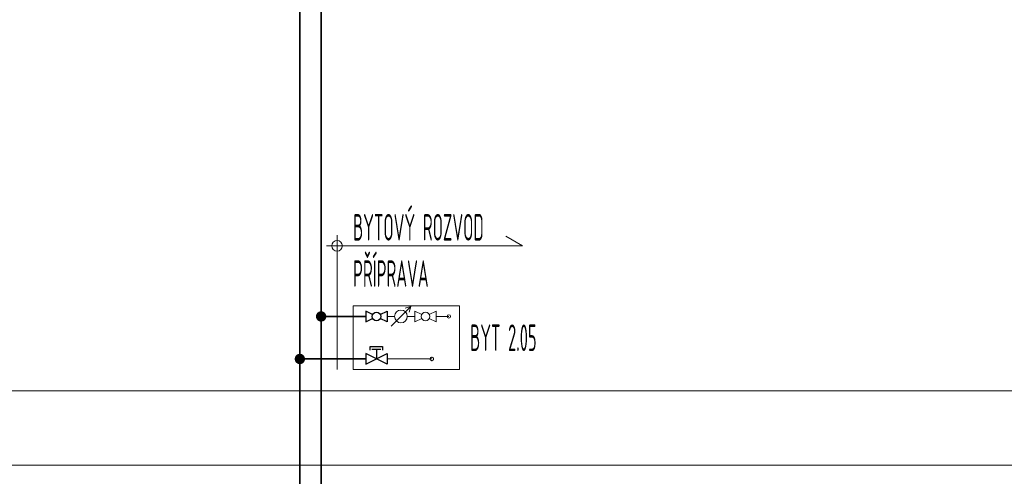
# Model space of a CAD drawing. Header units: millimetres. Extents: x 17747 to 112039, y -74980 to 446921.
# Tile 87 of 256: x 46361 to 50988, y -72312 to -70164. Entities that reach past the tile are written whole.
import ezdxf
from ezdxf.enums import TextEntityAlignment as Align

# ---------------------------------------------------------------- set-up
doc = ezdxf.new("R2010")
doc.units = ezdxf.units.MM
doc.linetypes.add('phl_thick', pattern=[0])
doc.linetypes.add('VERDECKT', pattern=[9.525, 6.35, -3.175])
for name, color, linetype, lineweight in [('JS_VYT_POPIS - OBECNĚ', 7, 'Continuous', 5), ('UT_SCHÉMA_PŘÍVOD', 10, 'Continuous', 35), ('UT_SCHÉMA_SYMBOLY', 7, 'Continuous', 25), ('UT_SCHÉMA_ZPÁTEČKA', 172, 'VERDECKT', 35), ('UT_ZAŘÍZENÍ - ZDROJ', 3, 'Continuous', 35), ('VZT_50 POPIS - OBECNE', 7, 'Continuous', 5)]:
    doc.layers.add(name, color=color, linetype=linetype, lineweight=lineweight)
doc.styles.add('VZT_POPIS', font='isocp.shx', dxfattribs={"width": 0.6, "height": 125})

msp = doc.modelspace()

# ---------------------------------------------------------------- hatches: boundary and pattern name
at = {"layer": 'UT_SCHÉMA_PŘÍVOD'}
msp.add_hatch(color=256, dxfattribs=at).paths.add_polyline_path([(47802.4, -71560.3, -1), (47753.1, -71560.3, -1)])
at = {"layer": 'UT_SCHÉMA_ZPÁTEČKA', "ltscale": 0.3}
msp.add_hatch(color=256, dxfattribs=at).paths.add_polyline_path([(47653.1, -71760.3, 1), (47702.4, -71760.3, 1)])

# ---------------------------------------------------------------- linework, layer by layer
at = {"layer": 'UT_SCHÉMA_PŘÍVOD'}
for p, q in [((47777.7, -68872.6), (47777.7, -74160.3)), ((47927.7, -71560.3), (47777.7, -71560.3)), ((47927.7, -71560.3), (47987.5, -71560.3))]:
    msp.add_line(p, q, dxfattribs=at)
at = {"layer": 'UT_SCHÉMA_PŘÍVOD', "color": 8, "lineweight": 5}
for p, q in [((48087.5, -71560.3), (48122.7, -71560.3)), ((48218, -71560.3), (48182.7, -71560.3)), ((48318, -71560.3), (48377.7, -71560.3))]:
    msp.add_line(p, q, dxfattribs=at)
msp.add_circle((48377.7, -71560.3), 8, dxfattribs=at)
at = {"layer": 'UT_SCHÉMA_SYMBOLY'}
for p, q in [((48019.6, -71551.4), (47987.5, -71535.3)), ((47987.5, -71535.3), (47987.5, -71585.3)), ((48055.4, -71551.4), (48087.5, -71535.3)), ((48087.5, -71535.3), (48087.5, -71585.3)), ((47987.5, -71585.3), (48019.6, -71569.3)), ((48087.5, -71585.3), (48055.4, -71569.3)), ((48008.9, -71718.1), (48008.9, -71701.2)), ((48008.9, -71701.2), (48066.1, -71701.2)), ((48066.1, -71701.2), (48066.1, -71718.1)), ((47987.5, -71785.3), (48087.5, -71735.3)), ((48087.5, -71785.3), (47987.5, -71735.3)), ((47987.5, -71735.3), (47987.5, -71785.3)), ((48016.5, -71714.3), (48058.5, -71714.3)), ((48037.5, -71714.3), (48037.5, -71760.3)), ((48087.5, -71735.3), (48087.5, -71785.3))]:
    msp.add_line(p, q, dxfattribs=at)
at = {"layer": 'UT_SCHÉMA_SYMBOLY', "color": 8, "lineweight": 5}
for p, q in [((48250.1, -71551.4), (48218, -71535.3)), ((48218, -71535.3), (48218, -71585.3)), ((48285.9, -71551.4), (48318, -71535.3)), ((48318, -71535.3), (48318, -71585.3)), ((48218, -71585.3), (48250.1, -71569.3)), ((48318, -71585.3), (48285.9, -71569.3))]:
    msp.add_line(p, q, dxfattribs=at)
at = {"layer": 'UT_SCHÉMA_SYMBOLY'}
msp.add_circle((48037.5, -71560.3), 20, dxfattribs=at)
at = {"layer": 'UT_SCHÉMA_SYMBOLY', "color": 8, "lineweight": 5}
for centre, radius in [((48152.7, -71560.3), 30), ((48268, -71560.3), 20)]:
    msp.add_circle(centre, radius, dxfattribs=at)
at = {"layer": 'UT_SCHÉMA_ZPÁTEČKA', "ltscale": 0.3}
for p, q in [((47677.7, -68772.6), (47677.7, -74010.3)), ((47927.7, -71760.3), (47677.7, -71760.3)), ((47927.7, -71760.3), (47987.5, -71760.3))]:
    msp.add_line(p, q, dxfattribs=at)
at = {"layer": 'UT_SCHÉMA_ZPÁTEČKA', "color": 8, "lineweight": 5, "ltscale": 0.3}
msp.add_line((48087.5, -71760.3), (48297.7, -71760.3), dxfattribs=at)
msp.add_circle((48297.7, -71760.3), 8, dxfattribs=at)
at = {"layer": 'UT_ZAŘÍZENÍ - ZDROJ', "linetype": 'Continuous', "lineweight": 5}
for p, q in [((47927.7, -71810.3), (47927.7, -71510.3)), ((47927.7, -71510.3), (48427.7, -71510.3)), ((48427.7, -71510.3), (48427.7, -71810.3)), ((48427.7, -71810.3), (47927.7, -71810.3))]:
    msp.add_line(p, q, dxfattribs=at)
at = {"layer": 'VZT_50 POPIS - OBECNE', "linetype": 'phl_thick'}
for p, q in [((47852.7, -71178.3), (47852.7, -71810.3)), ((48724, -71228.3), (48646.1, -71183.3)), ((47802.7, -71228.3), (48724, -71228.3)), ((28093.1, -71910.3), (56168, -71910.3)), ((28093.1, -72260.3), (56168, -72260.3))]:
    msp.add_line(p, q, dxfattribs=at)
at = {"layer": 'VZT_50 POPIS - OBECNE', "color": 8, "linetype": 'phl_thick', "lineweight": 5}
for p, q in [((48106.5, -71606.6), (48199, -71514)), ((48106.5, -71606.6), (48199, -71514)), ((48199, -71514), (48172.3, -71521.2)), ((48199, -71514), (48191.8, -71540.8))]:
    msp.add_line(p, q, dxfattribs=at)
at = {"layer": 'VZT_50 POPIS - OBECNE', "linetype": 'phl_thick'}
msp.add_circle((47852.7, -71228.3), 25, dxfattribs=at)

# ---------------------------------------------------------------- texts
at = {"layer": 'JS_VYT_POPIS - OBECNĚ', "style": 'VZT_POPIS', "width": 0.5}
for s, p in [('BYTOVÝ ROZVOD', (47927.7, -71240.8)), ('PŘÍPRAVA', (47927.7, -71458.7))]:
    msp.add_text(s, height=125, dxfattribs=at).set_placement(p, align=Align.BOTTOM_LEFT)
msp.add_text('BYT 2.05', height=125, dxfattribs=at).set_placement((48477.7, -71660.3), align=Align.MIDDLE_LEFT)

doc.saveas('drawing.dxf')
